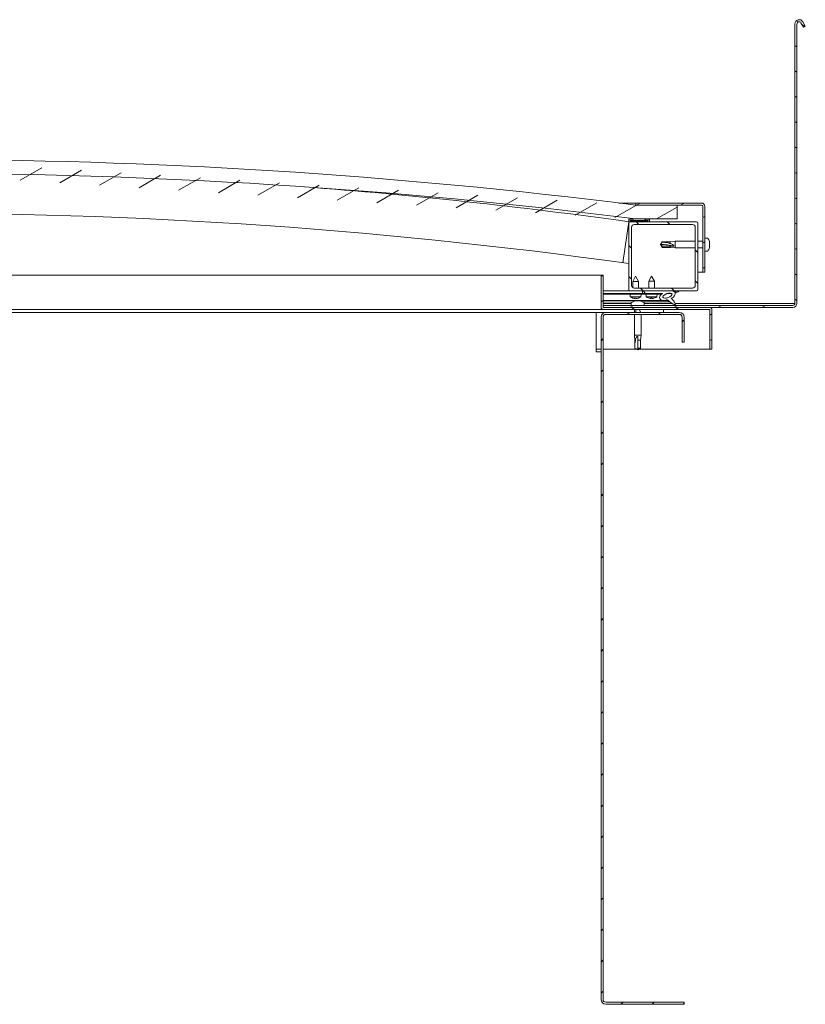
# Model space of a CAD drawing. Header units: millimetres. Extents: x 2709036 to 2756280, y 168165 to 192362.
# Tile 191 of 192: x 2751182 to 2752033, y 175402 to 176469. Entities that reach past the tile are written whole.
import ezdxf

# ---------------------------------------------------------------- set-up
doc = ezdxf.new("R2010")
doc.units = ezdxf.units.MM
doc.header["$MEASUREMENT"] = 0
doc.layers.add('D+H_SO - urządzenia', color=5, linetype='Continuous')

msp = doc.modelspace()

# ---------------------------------------------------------------- linework, layer by layer
at = {"layer": 'D+H_SO - urządzenia', "color": 0, "lineweight": 5}
for p, q in [((2752021.6, 176464.5), (2752021.6, 176161.5)), ((2752025, 176466.5), (2752022.9, 176467.7)), ((2752023.8, 176161.5), (2752023.8, 176464.5)), ((2752028, 176465.6), (2752030.9, 176460.7)), ((2752032.6, 176462.1), (2752028.7, 176464.3)), ((2752032.8, 176461.8), (2752030, 176466.7)), ((2752030.9, 176460.7), (2752032.8, 176461.8)), ((2752023.8, 176439.7), (2752021.6, 176441)), ((2752023.8, 176412.2), (2752021.6, 176413.5)), ((2752023.8, 176384.7), (2752021.6, 176386)), ((2752023.8, 176357.2), (2752021.6, 176358.5)), ((2752023.8, 176329.7), (2752021.6, 176331)), ((2751182.3, 176294.9), (2751205.8, 176308.4)), ((2751225.3, 176292.2), (2751248.7, 176305.7)), ((2751268.2, 176289.5), (2751291.7, 176303)), ((2751311.2, 176286.8), (2751334.6, 176300.3)), ((2752023.8, 176302.2), (2752021.6, 176303.5)), ((2751354.1, 176284.1), (2751377.6, 176297.6)), ((2751397.1, 176281.4), (2751420.5, 176294.9)), ((2751440, 176278.7), (2751463.5, 176292.2)), ((2751483, 176276), (2751506.4, 176289.5)), ((2751525.9, 176273.3), (2751549.4, 176286.8)), ((2751568.9, 176270.6), (2751592.3, 176284.1)), ((2751611.8, 176267.9), (2751635.3, 176281.4)), ((2751654.8, 176265.2), (2751678.2, 176278.7)), ((2751697.7, 176262.5), (2751721.1, 176276)), ((2751740.7, 176259.8), (2751764.1, 176273.3)), ((2751783.6, 176257.1), (2751807, 176270.6)), ((2751826.6, 176254.4), (2751850.1, 176268)), ((2751831, 176270.2), (2751849.1, 176270.2)), ((2751920.3, 176270.2), (2751849.1, 176270.2)), ((2751849.1, 176270.2), (2751849.1, 176268)), ((2751849.1, 176268), (2751920.3, 176268)), ((2751894.1, 176268), (2751849.1, 176268)), ((2751850.1, 176268), (2751854, 176270.2)), ((2751894.1, 176253), (2751894.1, 176268)), ((2751897.7, 176268), (2751901.6, 176270.2)), ((2752023.8, 176274.7), (2752021.6, 176276)), ((2751871.7, 176253), (2751894.1, 176265.9)), ((2751921.8, 176266.5), (2751921.8, 176195.2)), ((2751924.1, 176195.2), (2751924.1, 176266.5)), ((2751835.3, 176205.4), (2751841.6, 176250)), ((2751841.6, 176252.5), (2751841.6, 176250.1)), ((2751841.7, 176250), (2751841.6, 176250)), ((2751841.6, 176248.5), (2751841.6, 176176.5)), ((2751841.7, 176250), (2751863.9, 176250)), ((2751843.1, 176251), (2751843.1, 176251.2)), ((2751862.6, 176251.2), (2751843.1, 176251.2)), ((2751862.6, 176251), (2751843.1, 176251)), ((2751915.1, 176250), (2751843.1, 176250)), ((2751847.6, 176247), (2751910.6, 176247)), ((2751849.1, 176253), (2751894.1, 176253)), ((2751852.5, 176247), (2751849.5, 176250)), ((2751858.5, 176250), (2751859.1, 176251)), ((2751859.2, 176251.2), (2751860.1, 176252.7)), ((2751862.6, 176251.2), (2751862.6, 176251)), ((2751864.1, 176250.1), (2751864.1, 176252.5)), ((2751886.2, 176247), (2751883.2, 176250)), ((2751916.6, 176176.5), (2751916.6, 176248.5)), ((2751921.8, 176254.4), (2751924.1, 176255.7)), ((2752023.8, 176247.2), (2752021.6, 176248.5)), ((2751844.6, 176181), (2751844.6, 176244)), ((2751913.6, 176244), (2751913.6, 176181)), ((2751876.1, 176225.2), (2751877.8, 176228.3)), ((2751877.8, 176223.6), (2751876.1, 176225.2)), ((2751876.1, 176225.2), (2751877.8, 176222.1)), ((2751877.8, 176228.3), (2751877.8, 176227.7)), ((2751886.5, 176228.3), (2751877.8, 176228.3)), ((2751886.5, 176228.3), (2751891.8, 176228.8)), ((2751886.5, 176228.3), (2751886.5, 176226.3)), ((2751891.8, 176228.8), (2751891.8, 176221.6)), ((2751913.6, 176228.8), (2751891.8, 176228.8)), ((2751921.8, 176228.8), (2751916.6, 176228.8)), ((2751921.8, 176226.9), (2751924.1, 176228.2)), ((2751926.9, 176232.3), (2751924.1, 176232.3)), ((2751928.9, 176228.5), (2751928.9, 176228.5)), ((2751928.9, 176228.5), (2751928.9, 176227.1)), ((2751928.9, 176228.5), (2751928.9, 176228.5)), ((2751928.9, 176227.1), (2751928.9, 176226.7)), ((2751928.9, 176226.5), (2751928.9, 176226.7)), ((2751928.9, 176226.5), (2751928.9, 176223.8)), ((2751844.6, 176221.3), (2751841.6, 176224.3)), ((2751886.5, 176223.6), (2751877.8, 176223.6)), ((2751877.8, 176223.6), (2751877.8, 176222.1)), ((2751886.5, 176222.1), (2751877.8, 176222.1)), ((2751890.4, 176223.4), (2751886.5, 176223.6)), ((2751886.5, 176223.6), (2751886.5, 176222.1)), ((2751886.5, 176222.1), (2751891.8, 176221.6)), ((2751913.6, 176221.6), (2751891.8, 176221.6)), ((2751916.6, 176216.6), (2751913.6, 176219.6)), ((2751921.8, 176221.6), (2751916.6, 176221.6)), ((2751926.9, 176218.1), (2751924.1, 176218.1)), ((2751928.9, 176223.8), (2751928.9, 176223.4)), ((2751928.9, 176223.3), (2751928.9, 176223.4)), ((2751928.9, 176223.3), (2751928.9, 176223.2)), ((2751928.9, 176223.3), (2751928.9, 176223.3)), ((2751928.9, 176223.2), (2751928.9, 176223.2)), ((2751928.9, 176223.2), (2751928.9, 176221.9)), ((2751928.9, 176223.2), (2751928.9, 176223.2)), ((2751928.9, 176221.9), (2751928.9, 176221.9)), ((2752023.8, 176219.7), (2752021.6, 176221)), ((2751921.8, 176195.2), (2751916.6, 176195.2)), ((2751921.8, 176199.4), (2751924.1, 176200.7)), ((2751921.8, 176195.2), (2751924.1, 176195.2)), ((2752023.8, 176192.2), (2752021.6, 176193.5)), ((2750977.5, 176192.2), (2751811.6, 176192.2)), ((2751813.8, 176192.2), (2751811.6, 176192.2)), ((2751811.6, 176192.2), (2751811.6, 176157.1)), ((2751811.6, 176190.7), (2751813.8, 176192)), ((2751813.8, 176157.1), (2751813.8, 176192.2)), ((2751844.6, 176187.6), (2751841.6, 176190.6)), ((2751849, 176190.9), (2751845.9, 176185.3)), ((2751852.2, 176185.3), (2751845.9, 176185.3)), ((2751845.9, 176178.5), (2751845.9, 176185.3)), ((2751849, 176190.9), (2751852.2, 176185.3)), ((2751852.2, 176178), (2751852.2, 176185.3)), ((2751866.3, 176190.9), (2751863.2, 176185.4)), ((2751869.5, 176185.4), (2751863.2, 176185.4)), ((2751863.2, 176178), (2751863.2, 176185.4)), ((2751866.3, 176190.9), (2751869.5, 176185.4)), ((2751869.5, 176178), (2751869.5, 176185.4)), ((2751916.6, 176182.9), (2751913.6, 176185.9)), ((2751843.1, 176175), (2751813.8, 176175)), ((2751813.8, 176174.9), (2751827.9, 176175)), ((2751813.8, 176174.8), (2751856.6, 176174.9)), ((2751813.8, 176172.1), (2751856.6, 176172.1)), ((2751813.8, 176172.1), (2751856.6, 176172.1)), ((2751813.8, 176171.3), (2751856.6, 176171.4)), ((2751843.1, 176175), (2751915.1, 176175)), ((2751843.3, 176168.6), (2751843.1, 176171.4)), ((2751845.9, 176174.9), (2751845.9, 176175)), ((2751910.6, 176178), (2751847.6, 176178)), ((2751852.2, 176174.9), (2751852.2, 176175)), ((2751857.2, 176175), (2751854.2, 176178)), ((2751854.8, 176168.6), (2751855.1, 176171.4)), ((2751856.6, 176175), (2751856.6, 176172.2)), ((2751885.4, 176175), (2751856.6, 176175)), ((2751856.6, 176172.2), (2751878, 176172.2)), ((2751856.6, 176172.2), (2751856.6, 176171.4)), ((2751876.1, 176172.2), (2751856.6, 176172.2)), ((2751856.6, 176172.1), (2751856.6, 176171.4)), ((2751856.6, 176171.4), (2751876.1, 176171.4)), ((2751859.9, 176172.2), (2751857.2, 176175)), ((2751860.6, 176168.7), (2751860.3, 176171.4)), ((2751870.8, 176171.4), (2751870.4, 176172.2)), ((2751872.1, 176168.7), (2751872.3, 176171.4)), ((2751876.1, 176172.2), (2751878, 176172.2)), ((2751876.1, 176171.4), (2751876.1, 176172.2)), ((2751883.2, 176172.2), (2751888, 176172.2)), ((2751890.8, 176175), (2751887.8, 176178)), ((2751888.2, 176172), (2751888.2, 176170.4)), ((2751894.6, 176174.9), (2751891.4, 176173.8)), ((2751892.8, 176173.1), (2751891.9, 176174)), ((2751892, 176172.8), (2751895.2, 176173.9)), ((2751811.6, 176163.2), (2751813.8, 176164.5)), ((2751813.8, 176164.6), (2751884, 176164.7)), ((2751813.8, 176162.9), (2751845.4, 176163)), ((2751844.2, 176161.5), (2751813.8, 176161.5)), ((2751854.8, 176168.6), (2751843.3, 176168.6)), ((2751844.2, 176162), (2751844.2, 176159.2)), ((2751845.9, 176167.3), (2751845.9, 176167.3)), ((2751848, 176166.8), (2751848, 176166.9)), ((2751848, 176164.1), (2751848.3, 176164.1)), ((2751848.5, 176164.1), (2751848.3, 176164.1)), ((2751848.4, 176167.3), (2751849.8, 176167.3)), ((2751848.5, 176164.1), (2751848.6, 176164.1)), ((2751848.6, 176166.9), (2751848.7, 176167.3)), ((2751848.6, 176164.1), (2751851, 176164.1)), ((2751849.5, 176166.9), (2751849.5, 176167.3)), ((2751850.1, 176166.8), (2751850.1, 176166.9)), ((2751851.6, 176164.1), (2751854, 176164.1)), ((2751852.3, 176167.3), (2751852.3, 176167.3)), ((2751854, 176164.1), (2751854.1, 176164.1)), ((2751854.3, 176164.1), (2751854.1, 176164.1)), ((2751854.3, 176164.1), (2751854.6, 176164.1)), ((2751857.2, 176163), (2751886.1, 176163.1)), ((2751858.4, 176162), (2751858.4, 176159.2)), ((2751888.4, 176161.5), (2751858.4, 176161.5)), ((2751872.1, 176168.7), (2751860.6, 176168.7)), ((2751863.1, 176167.4), (2751863.1, 176167.4)), ((2751865.2, 176166.9), (2751865.2, 176166.9)), ((2751865.6, 176167.4), (2751867, 176167.4)), ((2751865.9, 176166.9), (2751865.9, 176167.4)), ((2751866.8, 176166.9), (2751866.7, 176167.4)), ((2751867.4, 176166.9), (2751867.4, 176166.9)), ((2751869.5, 176167.4), (2751869.5, 176167.4)), ((2751888.2, 176167.2), (2751888.2, 176166.5)), ((2752019.3, 176161.5), (2751891.9, 176161.5)), ((2752021.6, 176161.5), (2752019.3, 176161.5)), ((2752023.8, 176164.7), (2752021.6, 176166)), ((2751814, 176154.7), (2750977.1, 176154.7)), ((2751806.3, 176151.7), (2750977.1, 176151.7)), ((2751806.3, 176151.7), (2751806.3, 176146.5)), ((2751816.8, 176151.7), (2751806.3, 176151.7)), ((2752019.3, 176159.2), (2751813.8, 176159.2)), ((2751813.8, 176159.2), (2751813.8, 176157)), ((2751813.8, 176157), (2752019.3, 176157)), ((2751929.2, 176157), (2751814, 176157)), ((2751814, 176154.7), (2751929.2, 176154.7)), ((2751896.3, 176151.7), (2751816.8, 176151.7)), ((2751840, 176149.5), (2751842.3, 176151.7)), ((2751846.7, 176157), (2751842.8, 176159.2)), ((2751844.4, 176154.7), (2751848.3, 176157)), ((2751847.7, 176154.7), (2751847.7, 176151.7)), ((2751879.1, 176154.7), (2751849.1, 176154.7)), ((2751849.1, 176154.7), (2751849.1, 176151.7)), ((2751849.1, 176151.7), (2751879.1, 176151.7)), ((2751854.7, 176151.7), (2751853, 176154.7)), ((2751873.7, 176149.5), (2751875.9, 176151.7)), ((2751879.1, 176151.7), (2751879.1, 176154.7)), ((2751894.3, 176157), (2751890.5, 176159.2)), ((2751892.1, 176154.7), (2751896, 176157)), ((2751929.3, 176154.6), (2751929.3, 176112)), ((2751929.3, 176148.7), (2751931.6, 176150)), ((2751931.6, 176154.7), (2751931.6, 176154.6)), ((2751931.6, 176154.7), (2751931.6, 176154.7)), ((2751931.6, 176112), (2751931.6, 176154.6)), ((2751942, 176157), (2751938.1, 176159.2)), ((2751989.6, 176157), (2751985.7, 176159.2)), ((2751806.3, 176109), (2751806.3, 176146.5)), ((2751811.6, 176146.5), (2751811.6, 175407)), ((2751813.8, 175407), (2751813.8, 176146.5)), ((2751816.8, 176149.5), (2751896.3, 176149.5)), ((2751847.7, 176149.5), (2751847.7, 176127)), ((2751854.9, 176149.5), (2751854.9, 176127)), ((2751899.3, 176146.5), (2751899.3, 176119.5)), ((2751899.3, 176141.4), (2751901.6, 176143.7)), ((2751901.6, 176119.5), (2751901.6, 176146.5)), ((2751811.6, 176121), (2751813.8, 176123.3)), ((2751847.7, 176127), (2751854.9, 176127)), ((2751848.2, 176121.6), (2751847.7, 176127)), ((2751848.2, 176121.6), (2751848.9, 176121.6)), ((2751848.2, 176121.6), (2751848.2, 176113)), ((2751851.3, 176125.6), (2751851.3, 176121.6)), ((2751851.3, 176121.6), (2751851.3, 176113)), ((2751851.3, 176121.6), (2751854.4, 176121.6)), ((2751854.4, 176121.6), (2751854.9, 176127)), ((2751854.4, 176121.6), (2751854.4, 176113)), ((2751899.3, 176119.5), (2751901.6, 176119.5)), ((2751929.3, 176121.2), (2751931.6, 176122.5)), ((2751811.6, 176112), (2751806.3, 176112)), ((2751806.3, 176109), (2751811.6, 176109)), ((2751850, 176112), (2751813.8, 176112)), ((2751848.2, 176113), (2751848.2, 176113)), ((2751851.3, 176111.2), (2751848.2, 176113)), ((2751851.3, 176113), (2751851.3, 176111.2)), ((2751851.3, 176113), (2751854.4, 176113)), ((2751851.3, 176111.2), (2751854.4, 176113)), ((2751929.3, 176112), (2751852.6, 176112)), ((2751929.3, 176112), (2751931.6, 176112)), ((2751811.6, 176087.3), (2751813.8, 176089.6)), ((2751811.6, 176053.7), (2751813.8, 176055.9)), ((2751811.6, 176020), (2751813.8, 176022.2)), ((2751811.6, 175986.3), (2751813.8, 175988.6)), ((2751811.6, 175952.6), (2751813.8, 175954.9)), ((2751811.6, 175919), (2751813.8, 175921.2)), ((2751811.6, 175885.3), (2751813.8, 175887.5)), ((2751811.6, 175851.6), (2751813.8, 175853.9)), ((2751811.6, 175817.9), (2751813.8, 175820.2)), ((2751811.6, 175784.3), (2751813.8, 175786.5)), ((2751811.6, 175750.6), (2751813.8, 175752.8)), ((2751811.6, 175716.9), (2751813.8, 175719.2)), ((2751811.6, 175683.2), (2751813.8, 175685.5)), ((2751811.6, 175649.6), (2751813.8, 175651.8)), ((2751811.6, 175615.9), (2751813.8, 175618.1)), ((2751811.6, 175582.2), (2751813.8, 175584.5)), ((2751811.6, 175548.5), (2751813.8, 175550.8)), ((2751811.6, 175514.9), (2751813.8, 175517.1)), ((2751811.6, 175481.2), (2751813.8, 175483.4)), ((2751811.6, 175447.5), (2751813.8, 175449.8)), ((2751811.6, 175413.8), (2751813.8, 175416.1)), ((2751901.6, 175404), (2751816.8, 175404)), ((2751833.1, 175401.7), (2751835.4, 175404)), ((2751866.8, 175401.7), (2751869.1, 175404)), ((2751900.5, 175401.7), (2751901.6, 175402.8)), ((2751901.6, 175401.7), (2751901.6, 175404)), ((2751816.8, 175401.7), (2751901.6, 175401.7))]:
    msp.add_line(p, q, dxfattribs=at)
for centre, radius, start, end in [((2752026.1, 176464.5), 4.5, 30, 180), ((2752026.1, 176464.5), 2.25, 30, 180), ((2751061.6, 170028.5), 6289, 82.80657, 97.19343), ((2751061.6, 170013.5), 6289, 82.80657, 97.19343), ((2751060.8, 170655.1), 5649.1, 82.0556, 85.6453), ((2751920.3, 176266.5), 3.75, 0, 90), ((2751920.3, 176266.5), 1.5, 0, 90), ((2751060.8, 170655.1), 5604.1, 81.9914, 90.6217), ((2751841.7, 176252.5), 0.15, 93.0164, 180), ((2751841.7, 176250.1), 0.15, 180, 270), ((2751843.1, 176248.5), 1.5, 90, 180), ((2751852.8, 176041.9), 211.1, 86.9836, 93.0164), ((2751852.8, 175934.4), 317, 88.2372, 91.7628), ((2751847.6, 176244), 3, 90, 180), ((2751863.9, 176252.5), 0.15, 0, 86.9836), ((2751863.9, 176250.1), 0.15, 270, 0), ((2751910.6, 176244), 3, 0, 90), ((2751915.1, 176248.5), 1.5, 0, 90), ((2751926.9, 176232), 0.3, 35.6853, 90), ((2751917.4, 176225.2), 12, 16.3038, 35.6853), ((2751917.4, 176225.2), 12, 16.0077, 16.3038), ((2751926.9, 176218.4), 0.3, 270, 324.3147), ((2751917.4, 176225.2), 12, 324.3147, 343.6962), ((2751917.4, 176225.2), 12, 343.6962, 343.9923), ((2751843.1, 176176.5), 1.5, 180, 270), ((2751847.6, 176181), 3, 180, 270), ((2751910.6, 176181), 3, 270, 0), ((2751915.1, 176176.5), 1.5, 270, 0), ((2751849.1, 176176.5), 9.75, 233.9104, 250.2245), ((2751844.5, 176162), 0.3, 125.6853, 180), ((2751851.3, 176152.5), 12, 106.0077, 125.6853), ((2751845.9, 176167.6), 0.309, 250.2245, 270.106), ((2751852.3, 176167.6), 0.309, 270.106, 289.9875), ((2751849.1, 176176.5), 9.75, 289.9875, 306.3016), ((2751851.3, 176152.5), 12, 54.3147, 73.9923), ((2751858.1, 176162), 0.3, 0, 54.3147), ((2751866.3, 176176.5), 9.75, 233.8044, 250.1185), ((2751863.1, 176167.7), 0.309, 250.1185, 270), ((2751869.5, 176167.7), 0.309, 270, 289.8815), ((2751866.3, 176176.5), 9.75, 289.8815, 306.1956), ((2752019.3, 176161.5), 2.25, 270, 0), ((2752019.3, 176161.5), 4.5, 270, 0), ((2751814, 176157.1), 2.4, 180, 270), ((2751816.8, 176146.5), 5.25, 90, 180), ((2751814, 176157.1), 0.15, 180, 270), ((2751896.3, 176146.5), 5.25, 0, 90), ((2751929.2, 176154.6), 2.4, 0, 90), ((2751929.2, 176154.6), 0.15, 0, 90), ((2751816.8, 176146.5), 3, 90, 180), ((2751896.3, 176146.5), 3, 0, 90), ((2751816.8, 175407), 5.25, 180, 270), ((2751816.8, 175407), 3, 180, 270)]:
    msp.add_arc(centre, radius, start, end, dxfattribs=at)
for centre, major_axis, ratio, start_param, end_param in [((2751876.1, 176208.7), (31.5, 0), 0.526055, 1.097432, 1.570796), ((2751883.5, 176169.9), (-8.51, -2.93), 0.5, 5.221602, 7.504076), ((2751883.5, 176169.9), (-8.51, -2.93), 0.5, 3.386959, 4.31658), ((2751883.5, 176169.9), (-8.51, -2.93), 0.5, 1.933724, 3.129931), ((2751848.9, 176176.4), (-4.25, 8.75), 0.979749, 2.351624, 2.529771), ((2751846.5, 176174.2), (5.76, -6.37), 0.664926, 5.510896, 5.582433), ((2751852.1, 176174.2), (-5.15, -6.87), 0.554863, 0.162804, 0.234341), ((2751847.6, 176166.3), (-0.336, -0.678), 0.299538, 2.511352, 2.574157), ((2751849.7, 176176.4), (-0.84, -9.69), 0.180266, 5.951633, 6.12978), ((2751848.4, 176176.4), (0.88, -9.69), 0.180266, 0.153405, 0.331552), ((2751851.6, 176174.2), (5.74, 6.39), 0.664926, 3.842345, 3.913882), ((2751846, 176174.2), (5.17, -6.85), 0.554863, 6.048844, 6.120382), ((2751850.5, 176166.3), (-0.339, 0.677), 0.299538, 0.567435, 0.630241), ((2751849.2, 176176.4), (-4.22, -8.76), 0.979749, 0.611822, 0.789969), ((2751866.2, 176176.5), (-4.23, 8.76), 0.979749, 2.351624, 2.529771), ((2751863.7, 176174.2), (5.75, -6.38), 0.664926, 5.510896, 5.582433), ((2751869.4, 176174.2), (-5.16, -6.86), 0.554863, 0.162804, 0.234341), ((2751864.9, 176166.4), (-0.337, -0.678), 0.299538, 2.511352, 2.574157), ((2751867, 176176.5), (-0.86, -9.69), 0.180266, 5.951633, 6.12978), ((2751865.7, 176176.5), (0.86, -9.69), 0.180266, 0.153405, 0.331552), ((2751868.9, 176174.2), (5.75, 6.38), 0.664926, 3.842345, 3.913882), ((2751863.2, 176174.2), (5.16, -6.86), 0.554863, 6.048844, 6.120382), ((2751867.8, 176166.4), (-0.337, 0.678), 0.299538, 0.567435, 0.630241), ((2751866.4, 176176.5), (-4.23, -8.76), 0.979749, 0.611822, 0.789969)]:
    msp.add_ellipse(centre, major_axis=major_axis, ratio=ratio, start_param=start_param, end_param=end_param, dxfattribs=at)
msp.add_ellipse((2751883.5, 176169.9), major_axis=(4.96, 1.71), ratio=0.428571, dxfattribs=at)
for points in [[(2751876.1, 176225.2), (2751876.6, 176226.1), (2751877.2, 176226.9), (2751877.8, 176227.7)], [(2751848.4, 176167.3), (2751848.4, 176167.3), (2751848.3, 176167.3), (2751848.3, 176167.3)], [(2751849.8, 176167.3), (2751849.8, 176167.3), (2751849.8, 176167.3), (2751849.8, 176167.3)], [(2751865.6, 176167.4), (2751865.6, 176167.4), (2751865.6, 176167.4), (2751865.6, 176167.4)], [(2751867, 176167.4), (2751867, 176167.4), (2751867, 176167.4), (2751867, 176167.4)], [(2751851.3, 176111.2), (2751850.3, 176111.8), (2751849.3, 176112.4), (2751848.2, 176113)]]:
    msp.add_open_spline(points, degree=3, dxfattribs=at)
for points, knots in [([(2751877.8, 176227.7), (2751878.3, 176227.7), (2751878.8, 176227.7), (2751880.5, 176227.6), (2751881.6, 176227.5), (2751883.8, 176227.1), (2751884.8, 176226.9), (2751886, 176226.5), (2751886.2, 176226.4), (2751886.5, 176226.3)], [1.0298299, 1.0298299, 1.0298299, 1.0298299, 1.1268672, 1.1268672, 1.3401618, 1.3401618, 1.5534565, 1.5534565, 1.5990374, 1.5990374, 1.5990374, 1.5990374]), ([(2751886.5, 176226.3), (2751886.8, 176226.2), (2751887.2, 176226.1), (2751888.1, 176225.7), (2751888.6, 176225.5), (2751889.4, 176224.9), (2751889.9, 176224.6), (2751890.2, 176224), (2751890.3, 176223.9), (2751890.4, 176223.7), (2751890.4, 176223.5), (2751890.4, 176223.4)], [0.9725494, 0.9725494, 0.9725494, 0.9725494, 1.0547969, 1.0547969, 1.1648244, 1.1648244, 1.2623094, 1.2623094, 1.290226, 1.290226, 1.3181426, 1.3181426, 1.3181426, 1.3181426]), ([(2751928.9, 176228.5), (2751928.9, 176228.5), (2751928.9, 176228.6), (2751928.9, 176228.6), (2751928.9, 176228.6), (2751928.9, 176228.6), (2751928.9, 176228.6), (2751928.9, 176228.5)], [0.17438702, 0.17438702, 0.17438702, 0.17438702, 0.18896797, 0.18896797, 0.20586323, 0.20586323, 0.21737851, 0.21737851, 0.21737851, 0.21737851]), ([(2751928.9, 176226.5), (2751928.9, 176226.6), (2751928.9, 176226.6), (2751928.9, 176226.8), (2751928.9, 176226.9), (2751928.9, 176227), (2751928.9, 176227), (2751928.9, 176227.1)], [0.17438702, 0.17438702, 0.17438702, 0.17438702, 0.18896797, 0.18896797, 0.20586323, 0.20586323, 0.21737851, 0.21737851, 0.21737851, 0.21737851]), ([(2751928.9, 176226.9), (2751928.9, 176226.9), (2751928.9, 176226.9), (2751928.9, 176226.8), (2751928.9, 176226.7), (2751928.9, 176226.7)], [0.20226985, 0.20226985, 0.20226985, 0.20226985, 0.20586323, 0.20586323, 0.21737852, 0.21737852, 0.21737852, 0.21737852]), ([(2751928.9, 176223.2), (2751928.9, 176223.3), (2751928.9, 176223.3), (2751928.9, 176223.4), (2751928.9, 176223.5), (2751928.9, 176223.6), (2751928.9, 176223.7), (2751928.9, 176223.8)], [0.17438702, 0.17438702, 0.17438702, 0.17438702, 0.18896797, 0.18896797, 0.20586323, 0.20586323, 0.21737852, 0.21737852, 0.21737852, 0.21737852]), ([(2751928.9, 176223.5), (2751928.9, 176223.5), (2751928.9, 176223.5), (2751928.9, 176223.5), (2751928.9, 176223.4), (2751928.9, 176223.4)], [0.20226985, 0.20226985, 0.20226985, 0.20226985, 0.20586323, 0.20586323, 0.21737852, 0.21737852, 0.21737852, 0.21737852]), ([(2751928.9, 176221.9), (2751928.9, 176221.9), (2751928.9, 176221.9), (2751928.9, 176221.9), (2751928.9, 176221.9), (2751928.9, 176221.9)], [0.20226985, 0.20226985, 0.20226985, 0.20226985, 0.20586323, 0.20586323, 0.21737852, 0.21737852, 0.21737852, 0.21737852]), ([(2751895.2, 176173.9), (2751895.4, 176174.1), (2751895.6, 176174.3), (2751895.7, 176174.5), (2751895.7, 176174.6), (2751895.7, 176174.7), (2751895.7, 176174.7), (2751895.7, 176174.8), (2751895.7, 176174.8), (2751895.7, 176174.8), (2751895.7, 176174.8), (2751895.6, 176174.9), (2751895.6, 176174.9), (2751895.5, 176174.9), (2751895.4, 176174.9), (2751895.1, 176175), (2751894.8, 176174.9), (2751894.6, 176174.9)], [-0.1690496, -0.1690496, -0.1690496, -0.1690496, -0.1184122, -0.1184122, -0.1029764, -0.1029764, -0.0947994, -0.0947994, -0.0885216, -0.0885216, -0.0817708, -0.0817708, -0.0717701, -0.0717701, -0.0531232, -0.0531232, 0, 0, 0, 0]), ([(2751848, 176166.8), (2751848, 176166.8), (2751848, 176166.8), (2751848, 176166.8), (2751848, 176166.8), (2751847.9, 176166.8), (2751847.9, 176166.8), (2751847.8, 176166.8), (2751847.8, 176166.8), (2751847.7, 176166.8), (2751847.6, 176166.8), (2751847.5, 176166.9), (2751847.5, 176166.9), (2751847.5, 176166.9)], [0.0217824, 0.0217824, 0.0217824, 0.0217824, 0.02240783, 0.02240783, 0.03336567, 0.03336567, 0.04432351, 0.04432351, 0.05536278, 0.05536278, 0.06640205, 0.06640205, 0.07177154, 0.07177154, 0.07177154, 0.07177154]), ([(2751848.6, 176166.9), (2751848.6, 176166.9), (2751848.6, 176166.8), (2751848.6, 176166.8), (2751848.6, 176166.8), (2751848.5, 176166.8), (2751848.5, 176166.8), (2751848.4, 176166.8), (2751848.3, 176166.8), (2751848.2, 176166.8), (2751848.2, 176166.8), (2751848.2, 176166.8)], [0, 0, 0, 0, 0.01116716, 0.01116716, 0.02233431, 0.02233431, 0.03329353, 0.03329353, 0.04425275, 0.04425275, 0.04996652, 0.04996652, 0.04996652, 0.04996652]), ([(2751848.6, 176164.1), (2751848.6, 176164.1), (2751848.5, 176164.1), (2751848.4, 176164.1), (2751848.3, 176164.1), (2751848.3, 176164.1), (2751848.3, 176164.1), (2751848.3, 176164.1)], [0.17438702, 0.17438702, 0.17438702, 0.17438702, 0.18896797, 0.18896797, 0.20586323, 0.20586323, 0.21737851, 0.21737851, 0.21737851, 0.21737851]), ([(2751850, 176166.8), (2751850, 176166.8), (2751850, 176166.8), (2751849.9, 176166.8), (2751849.9, 176166.8), (2751849.7, 176166.8), (2751849.7, 176166.8), (2751849.6, 176166.8), (2751849.6, 176166.8), (2751849.5, 176166.8), (2751849.5, 176166.8), (2751849.5, 176166.9), (2751849.5, 176166.9), (2751849.5, 176166.9)], [0.02178159, 0.02178159, 0.02178159, 0.02178159, 0.02232447, 0.02232447, 0.03332398, 0.03332398, 0.04432349, 0.04432349, 0.05536276, 0.05536276, 0.06640202, 0.06640202, 0.07177151, 0.07177151, 0.07177151, 0.07177151]), ([(2751850.7, 176166.9), (2751850.6, 176166.9), (2751850.5, 176166.9), (2751850.4, 176166.8), (2751850.4, 176166.8), (2751850.3, 176166.8), (2751850.2, 176166.8), (2751850.2, 176166.8), (2751850.2, 176166.8), (2751850.1, 176166.8), (2751850.1, 176166.8), (2751850.1, 176166.8)], [0, 0, 0, 0, 0.01116716, 0.01116716, 0.02233431, 0.02233431, 0.03329353, 0.03329353, 0.04425275, 0.04425275, 0.04996652, 0.04996652, 0.04996652, 0.04996652]), ([(2751851.6, 176164.1), (2751851.6, 176164.1), (2751851.5, 176164.1), (2751851.3, 176164.1), (2751851.2, 176164.1), (2751851.1, 176164.1), (2751851, 176164.1), (2751851, 176164.1)], [0.17438702, 0.17438702, 0.17438702, 0.17438702, 0.18896797, 0.18896797, 0.20586323, 0.20586323, 0.21737852, 0.21737852, 0.21737852, 0.21737852]), ([(2751854.3, 176164.1), (2751854.3, 176164.1), (2751854.3, 176164.1), (2751854.2, 176164.1), (2751854.2, 176164.1), (2751854.1, 176164.1), (2751854.1, 176164.1), (2751854, 176164.1)], [0.17438702, 0.17438702, 0.17438702, 0.17438702, 0.18896797, 0.18896797, 0.20586323, 0.20586323, 0.21737852, 0.21737852, 0.21737852, 0.21737852]), ([(2751865.2, 176166.9), (2751865.2, 176166.9), (2751865.2, 176166.9), (2751865.2, 176166.9), (2751865.2, 176166.9), (2751865.2, 176166.9), (2751865.2, 176166.9), (2751865.1, 176166.9), (2751865, 176166.9), (2751864.9, 176166.9), (2751864.9, 176166.9), (2751864.8, 176166.9), (2751864.8, 176166.9), (2751864.7, 176166.9)], [0.02178159, 0.02178159, 0.02178159, 0.02178159, 0.02232447, 0.02232447, 0.03332398, 0.03332398, 0.04432349, 0.04432349, 0.05536276, 0.05536276, 0.06640202, 0.06640202, 0.07177151, 0.07177151, 0.07177151, 0.07177151]), ([(2751865.8, 176166.9), (2751865.9, 176166.9), (2751865.9, 176166.9), (2751865.8, 176166.9), (2751865.8, 176166.9), (2751865.7, 176166.9), (2751865.7, 176166.9), (2751865.6, 176166.9), (2751865.5, 176166.9), (2751865.5, 176166.9), (2751865.4, 176166.9), (2751865.4, 176166.9)], [0, 0, 0, 0, 0.01116716, 0.01116716, 0.02233431, 0.02233431, 0.03329353, 0.03329353, 0.04425275, 0.04425275, 0.04996652, 0.04996652, 0.04996652, 0.04996652]), ([(2751867.2, 176166.9), (2751867.2, 176166.9), (2751867.2, 176166.9), (2751867.1, 176166.9), (2751867.1, 176166.9), (2751867, 176166.9), (2751866.9, 176166.9), (2751866.9, 176166.9), (2751866.8, 176166.9), (2751866.8, 176166.9), (2751866.8, 176166.9), (2751866.8, 176166.9), (2751866.8, 176166.9), (2751866.8, 176166.9)], [0.0217824, 0.0217824, 0.0217824, 0.0217824, 0.02240783, 0.02240783, 0.03336567, 0.03336567, 0.04432351, 0.04432351, 0.05536278, 0.05536278, 0.06640205, 0.06640205, 0.07177154, 0.07177154, 0.07177154, 0.07177154]), ([(2751867.9, 176166.9), (2751867.8, 176166.9), (2751867.8, 176166.9), (2751867.7, 176166.9), (2751867.6, 176166.9), (2751867.5, 176166.9), (2751867.5, 176166.9), (2751867.4, 176166.9), (2751867.4, 176166.9), (2751867.4, 176166.9), (2751867.4, 176166.9), (2751867.4, 176166.9)], [0, 0, 0, 0, 0.01116716, 0.01116716, 0.02233431, 0.02233431, 0.03329353, 0.03329353, 0.04425275, 0.04425275, 0.04996746, 0.04996746, 0.04996746, 0.04996746]), ([(2751881.9, 176164.9), (2751882.2, 176165), (2751882.4, 176165.1), (2751882.8, 176165.2), (2751883, 176165.2), (2751883.6, 176165), (2751884, 176164.7), (2751885.4, 176163.7), (2751886.7, 176162.6), (2751889.2, 176160.9), (2751890, 176160.5), (2751890.9, 176160.2), (2751891.2, 176160.1), (2751891.6, 176160.1), (2751891.7, 176160.1), (2751891.8, 176160.1), (2751891.9, 176160.1), (2751892, 176160.2), (2751892, 176160.2), (2751892.1, 176160.3), (2751892.1, 176160.3), (2751892.2, 176160.5), (2751892.2, 176160.6), (2751892.1, 176160.8), (2751892.1, 176161), (2751891.3, 176162.9), (2751888.8, 176165.8), (2751887.8, 176166.9), (2751887.7, 176167), (2751887.7, 176167.1), (2751887.7, 176167.1), (2751887.7, 176167.1), (2751887.7, 176167.1), (2751887.7, 176167.1), (2751887.7, 176167.1), (2751887.7, 176167.1), (2751887.7, 176167.1), (2751887.7, 176167.1), (2751887.7, 176167.1), (2751887.7, 176167.1), (2751887.7, 176167.1), (2751887.7, 176167.1), (2751887.7, 176167.1), (2751887.7, 176167.1), (2751887.7, 176167.1), (2751887.7, 176167.1), (2751887.7, 176167.1), (2751887.7, 176167.1), (2751887.8, 176167.1), (2751887.9, 176167)], [-1.593619, -1.593619, -1.593619, -1.593619, -1.500576, -1.500576, -1.41657, -1.41657, -1.249341, -1.249341, -0.957497, -0.957497, -0.772982, -0.772982, -0.700935, -0.700935, -0.671627, -0.671627, -0.654935, -0.654935, -0.641329, -0.641329, -0.626118, -0.626118, -0.602745, -0.602745, -0.550951, -0.550951, -0.108555, -0.108555, -0.042961, -0.042961, -0.032557, -0.032557, -0.029875, -0.029875, -0.028853, -0.028853, -0.028308, -0.028308, -0.027886, -0.027886, -0.027431, -0.027431, -0.02675, -0.02675, -0.025444, -0.025444, -0.021686, -0.021686, 0, 0, 0, 0]), ([(2751848.2, 176113), (2751848.2, 176113.5), (2751848.2, 176114), (2751848.3, 176115.6), (2751848.3, 176116.7), (2751848.4, 176118.9), (2751848.5, 176120), (2751848.8, 176121.2), (2751848.8, 176121.4), (2751848.9, 176121.6)], [1.0298299, 1.0298299, 1.0298299, 1.0298299, 1.1268672, 1.1268672, 1.3401618, 1.3401618, 1.5534565, 1.5534565, 1.5990374, 1.5990374, 1.5990374, 1.5990374]), ([(2751848.9, 176121.6), (2751848.9, 176122), (2751849, 176122.4), (2751849.2, 176123.3), (2751849.4, 176123.7), (2751849.8, 176124.6), (2751850.1, 176125), (2751850.6, 176125.4), (2751850.7, 176125.5), (2751851, 176125.6), (2751851.2, 176125.6), (2751851.3, 176125.6)], [0.9725494, 0.9725494, 0.9725494, 0.9725494, 1.0547969, 1.0547969, 1.1648244, 1.1648244, 1.2623094, 1.2623094, 1.290226, 1.290226, 1.3181426, 1.3181426, 1.3181426, 1.3181426])]:
    msp.add_open_spline(points, degree=3, knots=knots, dxfattribs=at)

doc.saveas('drawing.dxf')
